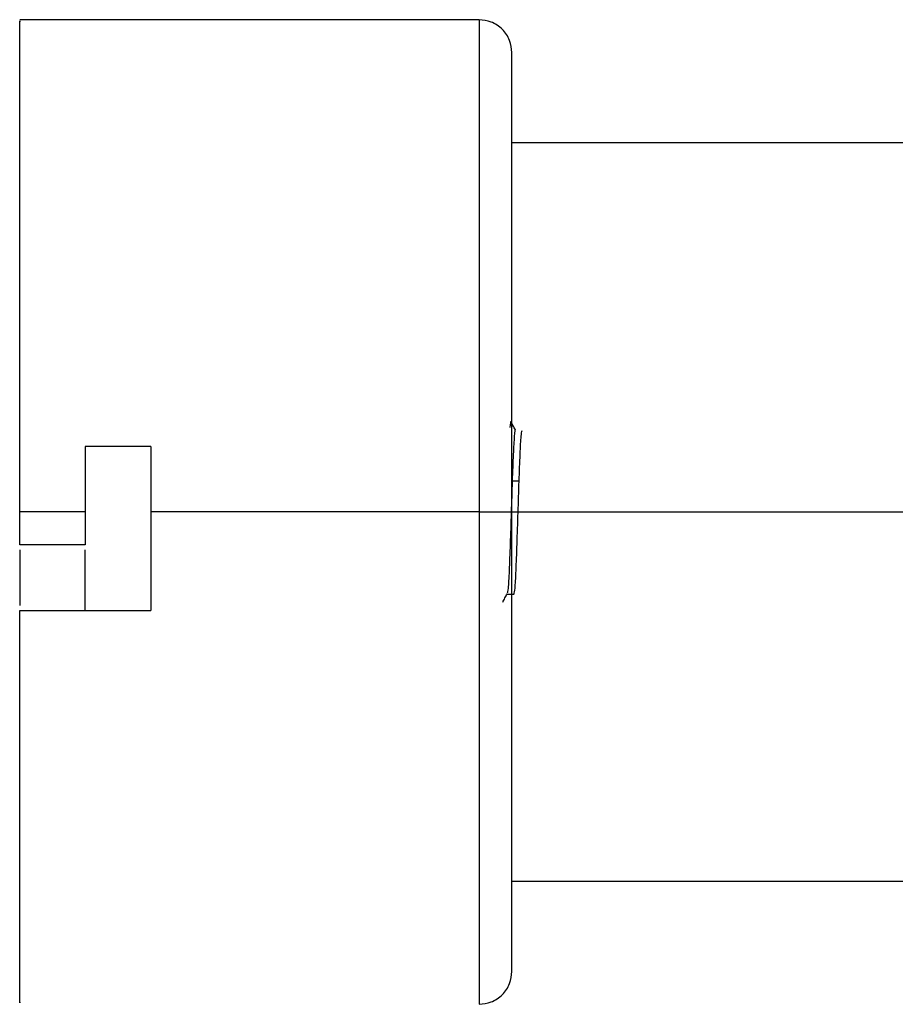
# Paper-space layout '_Frontal' of a CAD drawing. Header units: inches. Extents: x -0.5 to 3.7, y -6.4 to 5.5.
# Tile 1 of 3: x -0.5 to 1.6, y -1.6 to 0.7. Entities that reach past the tile are written whole.
import ezdxf

# ---------------------------------------------------------------- set-up
doc = ezdxf.new("R2010")
doc.units = ezdxf.units.IN
doc.header["$MEASUREMENT"] = 0

psp = doc.layouts.new('_Frontal')

# ---------------------------------------------------------------- linework, layer by layer
at = {"color": 7, "linetype": 'Continuous', "lineweight": 25}
for p, q in [((0.5962, 0.7315), (-0.5062, 0.7315)), ((2.512, 0.4362), (0.6749, 0.4362)), ((-0.1912, -0.2921), (-0.3487, -0.2921)), ((0.6923, -0.3756), (0.6757, -0.3756)), ((-0.3487, -0.4496), (-0.5062, -0.4496)), ((0.5962, -0.4496), (-0.1912, -0.4496)), ((0.6749, -0.4496), (2.512, -0.4496)), ((-0.3487, -0.5284), (-0.5062, -0.5284)), ((0.6637, -0.6465), (0.6801, -0.6465)), ((-0.5062, -0.6858), (-0.1912, -0.6858)), ((0.6749, -1.3354), (2.512, -1.3354))]:
    psp.add_line(p, q, dxfattribs=at)
for points, knots in [([(-0.5062, -0.4496), (-0.5062, -0.3756), (-0.5062, -0.2276), (-0.5062, -0.0134), (-0.5062, 0.1855), (-0.5062, 0.362), (-0.5062, 0.5097), (-0.5062, 0.6243), (-0.5062, 0.6983), (-0.5062, 0.7329), (-0.5062, 0.728), (-0.5062, 0.7267)], [0, 0, 0, 0, 0.119682, 0.239364, 0.359045, 0.478727, 0.598409, 0.718091, 0.837772, 0.957454, 1, 1, 1, 1]), ([(0.6749, 0.6527), (0.6739, 0.6627), (0.6723, 0.6779), (0.6625, 0.6962), (0.6523, 0.7088), (0.6397, 0.719), (0.6213, 0.7288), (0.6061, 0.7304), (0.5962, 0.7315)], [0, 0, 0, 0, 0.239457, 0.368361, 0.5, 0.631639, 0.760543, 1, 1, 1, 1]), ([(0.5962, 0.7315), (0.5962, 0.7315), (0.5962, 0.719), (0.5962, 0.6713), (0.5962, 0.6361), (0.5962, 0.5489), (0.5962, 0.497), (0.5962, 0.3835), (0.5962, 0.322), (0.5962, 0.1961), (0.5962, 0.1316), (0.5962, 0.0043), (0.5962, -0.0584), (0.5962, -0.1794), (0.5962, -0.2376), (0.5962, -0.3481), (0.5962, -0.4004), (0.5962, -0.4496)], [0, 0, 0, 0, 0.125, 0.125, 0.25, 0.25, 0.375, 0.375, 0.5, 0.5, 0.625, 0.625, 0.75, 0.75, 0.875, 0.875, 1, 1, 1, 1]), ([(0.6749, -0.4496), (0.6749, -0.4037), (0.6749, -0.3549), (0.6749, -0.2517), (0.6749, -0.1974), (0.6749, -0.0845), (0.6749, -0.0259), (0.6749, 0.0928), (0.6749, 0.153), (0.6749, 0.2706), (0.6749, 0.328), (0.6749, 0.4339), (0.6749, 0.4824), (0.6749, 0.5637), (0.6749, 0.5966), (0.6749, 0.6411), (0.6749, 0.6527), (0.6749, 0.6527)], [0, 0, 0, 0, 0.125, 0.125, 0.25, 0.25, 0.375, 0.375, 0.5, 0.5, 0.625, 0.625, 0.75, 0.75, 0.875, 0.875, 1, 1, 1, 1]), ([(0.6726, -0.2355), (0.6725, -0.2347), (0.6718, -0.2292), (0.6711, -0.2385), (0.6704, -0.2465)], [0, 0, 0, 0, 0.145017, 1, 1, 1, 1]), ([(0.6833, -0.2528), (0.6816, -0.2496), (0.678, -0.2432), (0.6744, -0.2368), (0.6726, -0.2336)], [0, 0, 0, 0, 0.494249, 1, 1, 1, 1]), ([(0.6832, -0.253), (0.6831, -0.2529), (0.6823, -0.248), (0.6807, -0.266), (0.6782, -0.3068), (0.6766, -0.3527), (0.6757, -0.3756)], [0, 0, 0, 0, 0.005984, 0.337358, 0.668626, 1, 1, 1, 1]), ([(0.6923, -0.3756), (0.6932, -0.353), (0.6948, -0.3077), (0.6972, -0.2635), (0.6987, -0.2572), (0.6995, -0.2542)], [0, 0, 0, 0, 0.344217, 0.688553, 1, 1, 1, 1]), ([(-0.3487, -0.2921), (-0.3487, -0.2996), (-0.3487, -0.3145), (-0.3487, -0.337), (-0.3487, -0.3594), (-0.3487, -0.3819), (-0.3487, -0.4045), (-0.3487, -0.427), (-0.3487, -0.4421), (-0.3487, -0.4496)], [0, 0, 0, 0, 0.142988, 0.285845, 0.428624, 0.571376, 0.714155, 0.857012, 1, 1, 1, 1]), ([(-0.1912, -0.2921), (-0.1912, -0.2996), (-0.1912, -0.3145), (-0.1912, -0.337), (-0.1912, -0.3594), (-0.1912, -0.3819), (-0.1912, -0.4045), (-0.1912, -0.427), (-0.1912, -0.4421), (-0.1912, -0.4496)], [0, 0, 0, 0, 0.142988, 0.285845, 0.428624, 0.571376, 0.714155, 0.857012, 1, 1, 1, 1]), ([(0.6757, -0.3756), (0.6749, -0.4006), (0.6733, -0.4505), (0.6708, -0.5285), (0.6684, -0.5929), (0.666, -0.6366), (0.6645, -0.642), (0.6638, -0.6446)], [0, 0, 0, 0, 0.20541, 0.410886, 0.616297, 0.821772, 1, 1, 1, 1]), ([(0.6801, -0.6462), (0.6809, -0.6435), (0.6825, -0.6379), (0.685, -0.593), (0.6874, -0.5285), (0.6899, -0.4505), (0.6915, -0.4006), (0.6923, -0.3756)], [0, 0, 0, 0, 0.197074, 0.397771, 0.598537, 0.799234, 1, 1, 1, 1]), ([(-0.3487, -0.4496), (-0.3487, -0.4562), (-0.3487, -0.4693), (-0.3487, -0.489), (-0.3487, -0.5087), (-0.3487, -0.5218), (-0.3487, -0.5284)], [0, 0, 0, 0, 0.250035, 0.5, 0.749965, 1, 1, 1, 1]), ([(-0.1912, -0.4496), (-0.1912, -0.4562), (-0.1912, -0.4694), (-0.1912, -0.4893), (-0.1912, -0.509), (-0.1912, -0.5288), (-0.1912, -0.5486), (-0.1912, -0.5749), (-0.1912, -0.6077), (-0.1912, -0.6469), (-0.1912, -0.6729), (-0.1912, -0.6858)], [0, 0, 0, 0, 0.0833739, 0.1667009, 0.2500044, 0.3333079, 0.4166349, 0.5000088, 0.6667039, 0.833305, 1, 1, 1, 1]), ([(0.5962, -0.4496), (0.6055, -0.4496), (0.6155, -0.4496), (0.6349, -0.4496), (0.6442, -0.4496), (0.6596, -0.4496), (0.6656, -0.4496), (0.6733, -0.4496), (0.6749, -0.4496), (0.6749, -0.4496)], [0, 0, 0, 0, 0.25, 0.25, 0.5, 0.5, 0.75, 0.75, 1, 1, 1, 1]), ([(0.5962, -0.4496), (0.5962, -0.4988), (0.5962, -0.5511), (0.5962, -0.6617), (0.5962, -0.7199), (0.5962, -0.8408), (0.5962, -0.9036), (0.5962, -1.0308), (0.5962, -1.0953), (0.5962, -1.2213), (0.5962, -1.2827), (0.5962, -1.3962), (0.5962, -1.4482), (0.5962, -1.5354), (0.5962, -1.5705), (0.5962, -1.6182), (0.5962, -1.6307), (0.5962, -1.6307)], [0, 0, 0, 0, 0.125, 0.125, 0.25, 0.25, 0.375, 0.375, 0.5, 0.5, 0.625, 0.625, 0.75, 0.75, 0.875, 0.875, 1, 1, 1, 1]), ([(0.6749, -1.552), (0.6749, -1.552), (0.6749, -1.5403), (0.6749, -1.4958), (0.6749, -1.463), (0.6749, -1.3816), (0.6749, -1.3331), (0.6749, -1.2272), (0.6749, -1.1698), (0.6749, -1.0522), (0.6749, -0.9921), (0.6749, -0.8733), (0.6749, -0.8147), (0.6749, -0.7018), (0.6749, -0.6475), (0.6749, -0.5444), (0.6749, -0.4955), (0.6749, -0.4496)], [0, 0, 0, 0, 0.125, 0.125, 0.25, 0.25, 0.375, 0.375, 0.5, 0.5, 0.625, 0.625, 0.75, 0.75, 0.875, 0.875, 1, 1, 1, 1]), ([(-0.5062, -0.5401), (-0.5062, -0.5799), (-0.5062, -0.6254), (-0.5062, -0.6687), (-0.5062, -0.6741)], [0, 0, 0, 0, 0.87442, 1, 1, 1, 1]), ([(-0.3487, -0.6858), (-0.3487, -0.6469), (-0.3487, -0.5986), (-0.3487, -0.5495), (-0.3487, -0.5401)], [0, 0, 0, 0, 0.807775, 1, 1, 1, 1]), ([(0.653, -0.6656), (0.6548, -0.6624), (0.6584, -0.6559), (0.662, -0.6495), (0.6638, -0.6462)], [0, 0, 0, 0, 0.500035, 1, 1, 1, 1]), ([(-0.5062, -1.6258), (-0.5062, -1.6269), (-0.5062, -1.6304), (-0.5062, -1.5939), (-0.5062, -1.5192), (-0.5062, -1.4062), (-0.5062, -1.2616), (-0.5062, -1.0894), (-0.5062, -0.8962), (-0.5062, -0.756), (-0.5062, -0.6858)], [0, 0, 0, 0, 0.060663, 0.194854, 0.329045, 0.463236, 0.597427, 0.731618, 0.865809, 1, 1, 1, 1]), ([(0.5962, -1.6307), (0.6061, -1.6297), (0.6213, -1.628), (0.6397, -1.6182), (0.6523, -1.6081), (0.6625, -1.5955), (0.6723, -1.5771), (0.6739, -1.5619), (0.6749, -1.552)], [0, 0, 0, 0, 0.239457, 0.368361, 0.5, 0.631639, 0.760543, 1, 1, 1, 1])]:
    psp.add_open_spline(points, degree=3, knots=knots, dxfattribs=at)
psp.add_open_spline([(-0.5062, -0.5284), (-0.5062, -0.5021), (-0.5062, -0.4759), (-0.5062, -0.4496)], degree=3, dxfattribs=at)

doc.saveas('drawing.dxf')
